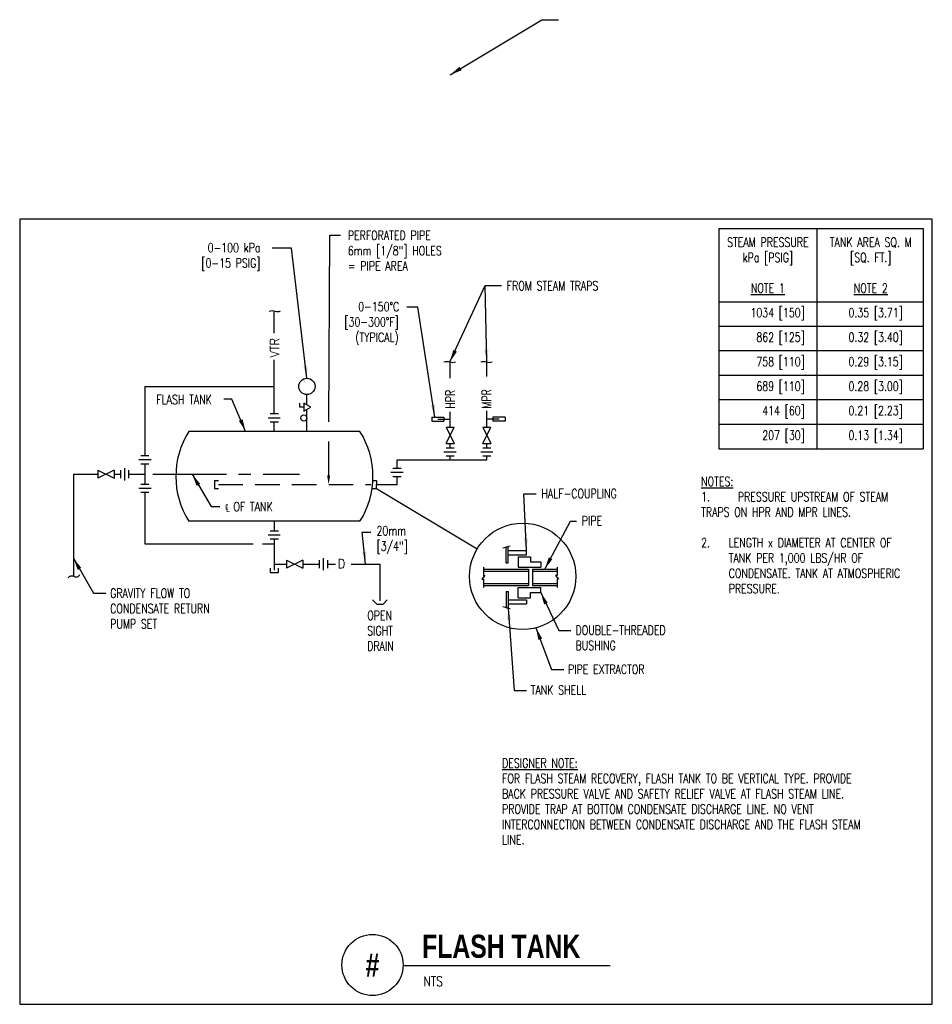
# Model space of a CAD drawing. Header units: inches. Extents: x -0.7 to 8.6, y -0.7 to 9.3.
import ezdxf
from ezdxf.enums import TextEntityAlignment as Align

# ---------------------------------------------------------------- set-up
doc = ezdxf.new("R2010")
doc.units = ezdxf.units.IN
doc.header["$MEASUREMENT"] = 0
doc.linetypes.add('CENTER2', pattern=[1.125, 0.75, -0.125, 0.125, -0.125])
doc.linetypes.add('HIDDEN', pattern=[0.375, 0.25, -0.125])
doc.layers.add('G-ANNO-NPLT', color=7, linetype='Continuous', plot=False)
for name, color, linetype in [('M-DETL-CNTR', 2, 'CENTER2'), ('M-DETL-HEVY', 5, 'Continuous'), ('M-DETL-MEDM', 4, 'Continuous'), ('M-DETL-TEXT', 2, 'Continuous'), ('M-DETL-THIN', 2, 'Continuous')]:
    doc.layers.add(name, color=color, linetype=linetype)
doc.styles.add('BOLD', font='bold.shx', dxfattribs={"width": 0.9})
doc.styles.add('Romans', font='romans.shx', dxfattribs={"width": 0.75})
doc.dimstyles.new('VA-Lead', dxfattribs={"dimtxt": 0.09375, "dimasz": 0.125, "dimexe": 0.125, "dimexo": 0.03125, "dimgap": 0.02, "dimtad": 1, "dimdec": 5, "dimzin": 0, "dimdsep": 46, "dimlunit": 4, "dimtxsty": 'Romans', "dimcen": 0.125, "dimclrd": 256, "dimclre": 256, "dimclrt": 256, "dimadec": 0, "dimazin": 0, "dimtfac": 1, "dimtdec": 5, "dimtofl": 0, "dimtmove": 0, "dimatfit": 3, "dimfxl": 1, "dimfrac": 2, "dimtolj": 1, "dimtzin": 0, "dimlwd": -1, "dimlwe": -1, "dimarcsym": 0})

msp = doc.modelspace()

# ---------------------------------------------------------------- linework, layer by layer
at = {"layer": 'G-ANNO-NPLT', "color": 6}
msp.add_lwpolyline([(8.579, 7.275), (-0.733, 7.275), (-0.733, -0.734), (8.579, -0.734)], close=True, dxfattribs=at)
at = {"layer": 'M-DETL-CNTR', "linetype": 'CENTER2'}
msp.add_line((0.626, 4.672), (2.121, 4.672), dxfattribs=at)
at = {"layer": 'M-DETL-HEVY'}
for p, q in [((2.739, 5.11), (0.992, 5.11)), ((2.739, 4.193), (0.992, 4.193))]:
    msp.add_line(p, q, dxfattribs=at)
for centre, start, end in [((1.723, 4.651), 147.9113, 212.0887), ((2.008, 4.651), 327.9113, 32.0887)]:
    msp.add_arc(centre, 0.863, start, end, dxfattribs=at)
at = {"layer": 'M-DETL-MEDM'}
for p, q in [((2.125, 5.357), (2.125, 5.398)), ((2.167, 5.357), (2.125, 5.357)), ((1.801, 5.249), (1.926, 5.249)), ((1.822, 5.291), (1.906, 5.291)), ((3.471, 5.256), (3.596, 5.256)), ((3.471, 5.256), (3.471, 5.214)), ((3.596, 5.256), (3.596, 5.214)), ((4.221, 5.256), (4.096, 5.256)), ((4.096, 5.256), (4.096, 5.214)), ((4.221, 5.256), (4.221, 5.214)), ((1.822, 5.207), (1.906, 5.207)), ((3.471, 5.214), (3.596, 5.214)), ((3.617, 5.151), (3.7, 5.151)), ((3.617, 4.985), (3.7, 5.151)), ((3.617, 5.151), (3.7, 4.985)), ((3.992, 5.151), (4.075, 5.151)), ((3.992, 4.985), (4.075, 5.151)), ((3.992, 5.151), (4.075, 4.985)), ((4.221, 5.214), (4.096, 5.214)), ((3.617, 4.985), (3.7, 4.985)), ((3.617, 4.943), (3.7, 4.943)), ((3.992, 4.985), (4.075, 4.985)), ((3.992, 4.943), (4.075, 4.943)), ((0.586, 4.859), (0.503, 4.859)), ((3.596, 4.901), (3.721, 4.901)), ((3.617, 4.86), (3.7, 4.86)), ((3.971, 4.901), (4.096, 4.901)), ((3.992, 4.86), (4.075, 4.86)), ((0.336, 4.735), (0.336, 4.61)), ((0.607, 4.818), (0.482, 4.818)), ((0.586, 4.776), (0.503, 4.776)), ((3.075, 4.735), (3.158, 4.735)), ((0.065, 4.714), (0.065, 4.631)), ((0.232, 4.714), (0.065, 4.631)), ((0.065, 4.714), (0.232, 4.631)), ((0.232, 4.714), (0.232, 4.631)), ((0.295, 4.714), (0.295, 4.631)), ((0.378, 4.714), (0.378, 4.631)), ((3.054, 4.693), (3.179, 4.693)), ((3.075, 4.651), (3.158, 4.651)), ((0.607, 4.527), (0.482, 4.527)), ((0.586, 4.568), (0.503, 4.568)), ((1.253, 4.61), (1.295, 4.61)), ((1.253, 4.61), (1.253, 4.526)), ((1.253, 4.526), (1.295, 4.526)), ((0.586, 4.485), (0.503, 4.485)), ((1.801, 4.054), (1.926, 4.054)), ((1.822, 4.095), (1.906, 4.095)), ((1.822, 4.012), (1.906, 4.012)), ((2.364, 3.818), (2.364, 3.693)), ((2.156, 3.797), (1.989, 3.714)), ((1.989, 3.797), (2.156, 3.714)), ((1.989, 3.797), (1.989, 3.714)), ((2.156, 3.797), (2.156, 3.714)), ((2.322, 3.797), (2.322, 3.714)), ((2.406, 3.797), (2.406, 3.714)), ((1.822, 3.714), (1.822, 3.672)), ((1.822, 3.672), (1.906, 3.672)), ((1.906, 3.672), (1.906, 3.714)), ((2.911, 3.349), (2.867, 3.393)), ((2.911, 3.349), (2.974, 3.349)), ((2.974, 3.349), (3.018, 3.393))]:
    msp.add_line(p, q, dxfattribs=at)
msp.add_lwpolyline([(2.167, 5.398), (2.167, 5.315), (2.239, 5.357)], close=True, dxfattribs=at)
for centre, radius in [((2.197, 5.568), 0.0833), ((2.166, 5.246), 0.0312)]:
    msp.add_circle(centre, radius, dxfattribs=at)
at = {"layer": 'M-DETL-TEXT'}
for p, q in [((6.401, 7.18), (8.487, 7.18)), ((6.401, 7.18), (6.401, 4.93)), ((7.401, 7.18), (7.401, 4.93)), ((8.487, 7.18), (8.487, 4.93)), ((6.401, 6.43), (8.487, 6.43)), ((8.487, 6.18), (6.401, 6.18)), ((8.487, 5.93), (6.401, 5.93)), ((8.487, 5.68), (6.401, 5.68)), ((8.487, 5.43), (6.401, 5.43)), ((8.487, 5.18), (6.401, 5.18)), ((6.401, 4.93), (8.487, 4.93)), ((2.862, 4.526), (2.908, 4.526)), ((2.87, 4.61), (2.908, 4.61)), ((2.908, 4.61), (2.908, 4.568)), ((2.908, 4.526), (2.908, 4.568)), ((2.908, 4.526), (3.934, 3.91)), ((3.18, -0.338), (5.291, -0.338))]:
    msp.add_line(p, q, dxfattribs=at)
for points in [[(2.422, 5.208), (2.43, 7.112), (2.539, 7.112)], [(2.42, 4.662), (2.421, 5.008)]]:
    msp.add_lwpolyline(points, dxfattribs=at)
for points, format in [([(1.811, 6.336, -0.187513), (1.873, 6.336), (1.873, 6.336, 0.206044), (1.929, 6.338)], "xyb"), ([(3.53, 5.54, 0, 0.0313, 0), (3.53, 5.633, 0, 0, 0), (3.53, 5.768, 0, 0, 0)], "xyseb"), ([(3.596, 5.818, -0.187513), (3.658, 5.818), (3.658, 5.818, 0.206044), (3.714, 5.82)], "xyb"), ([(3.893, 5.54, 0, 0.0313, 0), (3.893, 5.633, 0, 0, 0), (3.893, 5.768, 0, 0, 0)], "xyseb"), ([(3.971, 5.818, -0.187513), (4.033, 5.818), (4.033, 5.818, 0.206044), (4.089, 5.82)], "xyb"), ([(2.177, 5.617, 0, 0.0156, 0), (2.193, 5.573, 0, 0, 0), (2.216, 5.52, 0, 0, 0)], "xyseb"), ([(-0.091, 3.966, 0, 0.0313, 0), (-0.091, 4.06, 0, 0, 0), (-0.091, 4.351, 0, 0, 0)], "xyseb"), ([(0.974, 3.877, 0, 0.0313, 0), (1.068, 3.877, 0, 0, 0), (1.365, 3.877, 0, 0, 0)], "xyseb"), ([(-0.238, 3.615, -0.413278), (-0.176, 3.631), (-0.176, 3.631, 0.48596), (-0.12, 3.651)], "xyb")]:
    msp.add_lwpolyline(points, format=format, dxfattribs=at)
at = {"layer": 'M-DETL-TEXT', "color": 3}
msp.add_circle((4.399, 3.631), 0.542, dxfattribs=at)
at = {"layer": 'M-DETL-TEXT'}
msp.add_circle((2.867, -0.333), 0.312, dxfattribs=at)
msp.add_solid([(2.435, 4.662), (2.419, 4.568), (2.404, 4.662)], dxfattribs=at)
at = {"layer": 'M-DETL-THIN'}
for p, q in [((1.864, 6.111), (1.864, 6.339)), ((1.864, 5.291), (1.864, 5.841)), ((3.658, 5.651), (3.658, 5.818)), ((4.033, 5.669), (4.033, 5.818)), ((0.545, 5.567), (0.545, 4.859)), ((0.545, 5.567), (1.864, 5.567)), ((2.197, 5.381), (2.197, 5.485)), ((2.197, 5.11), (2.197, 5.333)), ((3.533, 5.235), (3.658, 5.235)), ((3.658, 5.151), (3.658, 5.31)), ((4.033, 5.151), (4.033, 5.32)), ((4.158, 5.235), (4.033, 5.235)), ((1.864, 5.11), (1.864, 5.207)), ((3.658, 4.943), (3.658, 4.985)), ((4.033, 4.943), (4.033, 4.985)), ((3.658, 4.818), (3.658, 4.86)), ((4.033, 4.818), (4.033, 4.86)), ((0.545, 4.776), (0.545, 4.568)), ((3.117, 4.735), (3.117, 4.818)), ((3.117, 4.818), (4.033, 4.818)), ((-0.185, 4.672), (0.065, 4.672)), ((-0.185, 4.672), (-0.185, 3.633)), ((0.232, 4.672), (0.295, 4.672)), ((0.378, 4.672), (0.538, 4.672)), ((3.117, 4.568), (3.117, 4.651)), ((2.908, 4.568), (3.117, 4.568)), ((0.545, 4.485), (0.545, 3.964)), ((1.864, 4.193), (1.864, 4.095)), ((0.545, 3.964), (1.65, 3.964)), ((1.745, 3.964), (1.864, 3.964)), ((1.864, 4.012), (1.864, 3.693)), ((1.864, 3.756), (1.989, 3.756)), ((2.156, 3.756), (2.322, 3.756)), ((2.406, 3.756), (2.488, 3.756)), ((2.649, 3.756), (2.943, 3.756)), ((2.943, 3.756), (2.943, 3.381))]:
    msp.add_line(p, q, dxfattribs=at)
at = {"layer": 'M-DETL-THIN', "linetype": 'HIDDEN'}
msp.add_line((1.295, 4.568), (2.85, 4.568), dxfattribs=at)
at = {"layer": 'M-DETL-THIN', "color": 1, "linetype": 'Continuous'}
for p, q in [((4.198, 3.922), (4.237, 3.932)), ((4.236, 3.935), (4.242, 3.931)), ((4.237, 3.932), (4.236, 3.935)), ((4.241, 3.934), (4.27, 3.942)), ((4.242, 3.931), (4.241, 3.934)), ((4, 3.726), (4, 3.641)), ((4.75, 3.726), (4.75, 3.641)), ((4.014, 3.641), (3.984, 3.601)), ((4, 3.641), (4.014, 3.641)), ((4.75, 3.641), (4.735, 3.641)), ((4.735, 3.641), (4.766, 3.601)), ((3.984, 3.601), (4, 3.601)), ((4, 3.601), (4, 3.518)), ((4.766, 3.601), (4.75, 3.601)), ((4.75, 3.601), (4.75, 3.518)), ((4.198, 3.322), (4.236, 3.312)), ((4.234, 3.307), (4.244, 3.314)), ((4.236, 3.312), (4.234, 3.307)), ((4.244, 3.314), (4.243, 3.31)), ((4.243, 3.31), (4.27, 3.302))]:
    msp.add_line(p, q, dxfattribs=at)
at = {"layer": 'M-DETL-THIN', "color": 1}
for p, q in [((4.229, 3.768), (4.229, 3.93)), ((4.25, 3.768), (4.25, 3.936)), ((4.25, 3.893), (4.437, 3.893)), ((4.25, 3.851), (4.437, 3.851)), ((4.354, 3.83), (4.354, 3.726)), ((4.354, 3.83), (4.479, 3.83)), ((4.437, 3.851), (4.437, 3.893)), ((4.479, 3.83), (4.479, 3.778)), ((4.229, 3.768), (4.25, 3.768)), ((4.354, 3.726), (4.583, 3.726)), ((4.479, 3.778), (4.583, 3.778)), ((4.583, 3.778), (4.583, 3.726)), ((4, 3.705), (4.458, 3.705)), ((4, 3.684), (4.458, 3.684)), ((4.458, 3.705), (4.458, 3.538)), ((4.5, 3.705), (4.75, 3.705)), ((4.5, 3.705), (4.5, 3.538)), ((4.5, 3.684), (4.75, 3.684)), ((4, 3.559), (4.458, 3.559)), ((4, 3.538), (4.458, 3.538)), ((4.354, 3.518), (4.583, 3.518)), ((4.354, 3.413), (4.354, 3.518)), ((4.5, 3.559), (4.75, 3.559)), ((4.5, 3.538), (4.75, 3.538)), ((4.583, 3.466), (4.583, 3.518)), ((4.229, 3.476), (4.25, 3.476)), ((4.229, 3.476), (4.229, 3.313)), ((4.25, 3.476), (4.25, 3.308)), ((4.479, 3.466), (4.583, 3.466)), ((4.479, 3.413), (4.479, 3.466)), ((4.25, 3.393), (4.437, 3.393)), ((4.25, 3.351), (4.437, 3.351)), ((4.354, 3.413), (4.479, 3.413)), ((4.437, 3.393), (4.437, 3.351))]:
    msp.add_line(p, q, dxfattribs=at)
at = {"layer": 'M-DETL-THIN'}
msp.add_lwpolyline([(3.309, 4.743, 0, 0.0313, 0), (3.403, 4.743, 0, 0, 0), (3.605, 4.743, 0, 0, 0)], format="xyseb", dxfattribs=at)

# ---------------------------------------------------------------- texts
at = {"layer": 'M-DETL-TEXT', "style": 'Romans', "width": 0.9}
msp.add_text('VTR', height=0.0938, rotation=90, dxfattribs=at).set_placement((1.916, 5.863))
at = {"layer": 'M-DETL-TEXT'}
for s, height, style, width, p in [('D', 0.0938, 'Romans', 0.9, (2.512, 3.713)), ('FLASH TANK', 0.2362, 'BOLD', 0.8, (3.373, -0.26)), ('NTS', 0.0984, 'Romans', 0.8, (3.387, -0.549))]:
    msp.add_text(s, height=height, dxfattribs=dict(at, style=style, width=width)).set_placement(p)
at = {"layer": 'M-DETL-TEXT', "style": 'BOLD', "width": 0.8}
msp.add_text('#', height=0.236, dxfattribs=at).set_placement((2.867, -0.333), align=Align.MIDDLE)
at = {"layer": 'M-DETL-TEXT', "style": 'Romans'}
for s, insert, char_height, width, attachment_point in [('PERFORATED PIPE  6mm [1/8"] HOLES = PIPE AREA', (2.615, 7.156), 0.09375, 1.13064, 1), ('STEAM PRESSURE \\PkPa [PSIG] \\P\\P{\\LNOTE 1}', (6.901, 6.805), 0.09375, 1, 5), ('\\pi0.1346;0-100 kPa\\P\\pi0.070988;[0-15 PSIG]', (1.05, 7.03), 0.09375, 0.72724, 1), ('TANK AREA SQ. M [SQ. FT.] \\P\\P{\\LNOTE 2}', (7.951, 6.805), 0.09375, 1.07253, 5), ('FROM STEAM TRAPS', (4.237, 6.642), 0.09375, 0.95718, 1), ('\\pi0.2133;0-150°C\\P\\pi0.072674;[30-300°F] \\P\\pi0.18316;(TYPICAL)', (2.508, 6.429), 0.09375, 0.64857, 1), ('1034 [150]', (7.278, 6.305), 0.0938, 0.87708, 6), ('0.35 [3.71]', (8.278, 6.305), 0.09375, 0.87708, 6), (' 862 [125]', (7.278, 6.055), 0.0938, 0.87708, 6), ('0.32 [3.40]', (8.278, 6.055), 0.09375, 0.87708, 6), ('758 [110]', (7.278, 5.805), 0.0938, 0.87708, 6), ('0.29 [3.15]', (8.278, 5.805), 0.09375, 0.87708, 6), ('689 [110]', (7.278, 5.555), 0.0938, 0.87708, 6), ('0.28 [3.00]', (8.278, 5.555), 0.09375, 0.87708, 6), ('FLASH TANK', (0.661, 5.481), 0.0938, 0.93792, 1), ('414 [60]', (7.278, 5.305), 0.0938, 0.87708, 6), ('0.21 [2.23]', (8.278, 5.305), 0.09375, 0.87708, 6), ('207 [30]', (7.278, 5.055), 0.0938, 0.87708, 6), ('0.13 [1.34]', (8.278, 5.055), 0.09375, 0.87708, 6), ('{\\LNOTES:\\P\\pi-0.28125,l0.28125,t0.28125;}1.^IPRESSURE UPSTREAM OF STEAM TRAPS ON HPR AND MPR LINES.\\P\\pi0,l0,tz;\\P\\pi-0.28125,l0.28125,t0.28125;2.^ILENGTH x DIAMETER AT CENTER OF TANK PER 1,000 LBS/HR OF CONDENSATE. TANK AT ATMOSPHERIC PRESSURE.', (6.22, 4.646), 0.09375, 2.23912, 1), ('HALF-COUPLING', (4.591, 4.522), 0.09375, 0.99643, 1), ('℄ OF TANK', (1.362, 4.389), 0.0938, 0.93792, 1), ('PIPE', (5.002, 4.245), 0.0938, 0.25313, 1), ('20mm [3/4"]', (2.908, 4.143), 0.09375, 0.58261, 1), ('GRAVITY FLOW TO CONDENSATE RETURN PUMP SET', (0.19, 3.506), 0.09375, 1.402, 1), ('OPEN \\PSIGHT \\PDRAIN', (2.813, 3.279), 0.0938, 2.02574, 1), ('DOUBLE-THREADED BUSHING', (4.939, 3.129), 0.09375, 1.19732, 1), ('PIPE EXTRACTOR', (4.862, 2.73), 0.09375, 1.2669, 1), ('TANK SHELL ', (4.481, 2.519), 0.09375, 0.97768, 1)]:
    msp.add_mtext(s, dxfattribs=dict(at, insert=insert, char_height=char_height, width=width, attachment_point=attachment_point))
at = {"layer": 'M-DETL-TEXT', "char_height": 0.0938, "attachment_point": 1, "rotation": 90, "style": 'Romans'}
for s, insert, width in [('HPR', (3.613, 5.341), 0.22902), ('MPR', (3.984, 5.341), 0.23705)]:
    msp.add_mtext(s, dxfattribs=dict(at, insert=insert, width=width))
at = {"layer": 'M-DETL-TEXT', "color": 1, "insert": (4.189, 1.929), "char_height": 0.09375, "width": 3.97032, "attachment_point": 1, "style": 'Romans'}
msp.add_mtext('\\P{\\LDESIGNER NOTE:\\P}FOR FLASH STEAM RECOVERY, FLASH TANK TO BE VERTICAL TYPE. PROVIDE BACK PRESSURE VALVE AND SAFETY RELIEF VALVE AT FLASH STEAM LINE. PROVIDE TRAP AT BOTTOM CONDENSATE DISCHARGE LINE. NO VENT INTERCONNECTION BETWEEN CONDENSATE DISCHARGE AND THE FLASH STEAM LINE.', dxfattribs=at)

# ---------------------------------------------------------------- leaders
at = {"layer": 'M-DETL-TEXT'}
for points, override in [([(3.658, 8.746), (4.596, 9.309), (4.763, 9.309)], {"dimgap": 0.02, "dimtad": 0}), ([(2.197, 5.651), (2.041, 6.979), (1.842, 6.979)], {"dimgap": 0.02, "dimtad": 0}), ([(3.657, 5.818), (4.016, 6.599), (4.183, 6.599)], {"dimgap": 0.02, "dimtad": 0}), ([(4.032, 5.818), (4.016, 6.599), (4.183, 6.599)], {"dimgap": 0.02, "dimtad": 0}), ([(3.503, 5.256), (3.329, 6.377), (3.218, 6.377)], {"dimgap": 0.02, "dimtad": 0}), ([(1.572, 5.11), (1.43, 5.438), (1.351, 5.438)], {"dimgap": 0.02, "dimtad": 0}), ([(1.027, 4.672), (1.219, 4.345), (1.309, 4.345)], {"dimgap": 0.02, "dimtad": 0}), ([(4.437, 3.893), (4.412, 4.472), (4.537, 4.472)], {"dimgap": 0.02, "dimtad": 0}), ([(4.625, 3.705), (4.886, 4.195), (4.949, 4.195)], {"dimgap": 0.02, "dimtad": 0}), ([(2.796, 3.756), (2.763, 4.081), (2.849, 4.081)], {"dimtad": 0}), ([(-0.185, 3.816), (0.02, 3.458), (0.145, 3.458)], {"dimtad": 0}), ([(4.583, 3.466), (4.767, 3.079), (4.892, 3.079)], {"dimgap": 0.02, "dimtad": 0}), ([(4.251, 3.308), (4.313, 2.468), (4.438, 2.468)], {"dimgap": 0.02, "dimtad": 0}), ([(4.535, 3.107), (4.694, 2.68), (4.819, 2.68)], {"dimgap": 0.02, "dimtad": 0})]:
    msp.add_leader(points, dimstyle='VA-Lead', override=override, dxfattribs=at)

doc.saveas('drawing.dxf')
